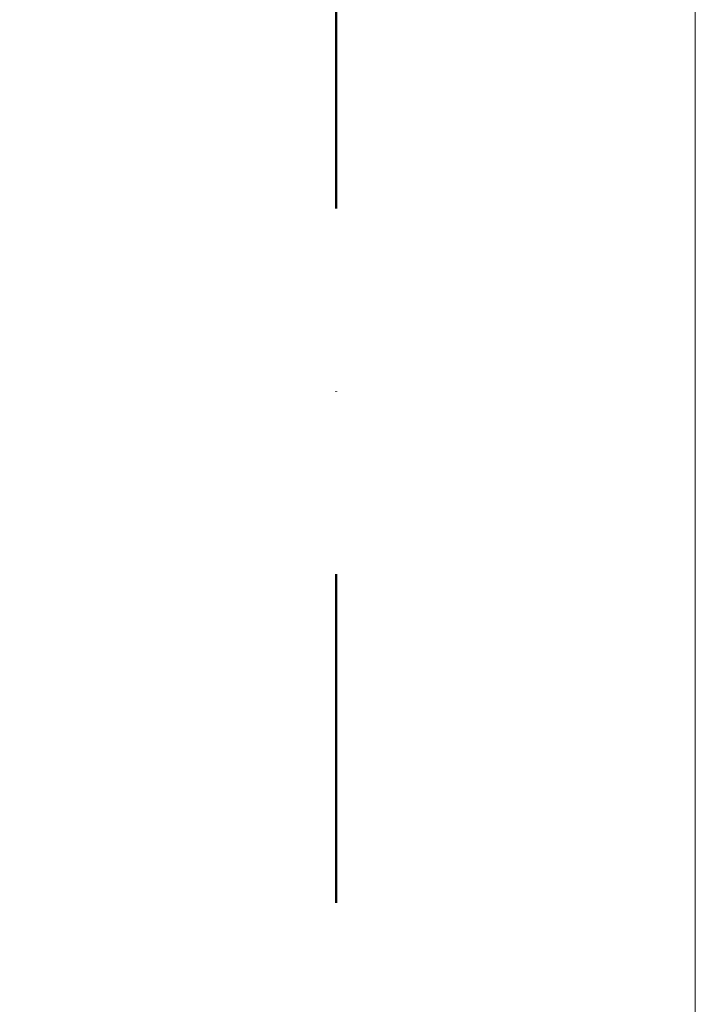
# Model space of a CAD drawing. Header units: millimetres. Extents: x -40968 to 13979, y -19284 to 4746.
# Tile 209 of 256: x -2753 to -2101, y -8038 to -7087. Entities that reach past the tile are written whole.
import ezdxf

# ---------------------------------------------------------------- set-up
doc = ezdxf.new("R2010")
doc.units = ezdxf.units.MM
doc.header["$MEASUREMENT"] = 0
doc.linetypes.add('Punto & Rayas', pattern=[670.277762, 317.5, -176.388889, 0, -176.388874])
doc.layers.add('01_2D_Ambit_Pluma_Nº__242', color=7, linetype='Continuous', lineweight=50, true_color=0xfb0013)
doc.layers.add('12_FAÇ_Façana', color=7, linetype='Continuous')
doc.layers.add('12_FAÇ_Façana_Pluma_Nº__7', color=7, linetype='Continuous', lineweight=5)

# ---------------------------------------------------------------- blocks, each defined once
blk = doc.blocks.new('Muro_1_1', base_point=(-1681.11, -1193.98))
at = {"layer": '12_FAÇ_Façana_Pluma_Nº__7', "color": 7, "linetype": 'Continuous', "lineweight": 5, "flags": 128}
blk.add_lwpolyline([(-2101.11, -1638.98), (-2101.11, -10658.98)], dxfattribs=at)

msp = doc.modelspace()

# ---------------------------------------------------------------- linework, layer by layer
at = {"layer": '01_2D_Ambit_Pluma_Nº__242', "color": 1, "linetype": 'Punto & Rayas', "lineweight": 50, "true_color": 0xfb0013, "flags": 128}
msp.add_lwpolyline([(-28500.02, 1816.8), (-28500.02, 4745.93), (7879.57, 4745.93), (7879.57, -1396.87), (6474.15, -1396.87), (6474.15, -11392.72), (6916.3, -11392.72), (6916.3, -17756.6), (-3932.28, -17756.6), (-3932.28, -11834.88), (-2447.9, -11834.88), (-2447.9, -2249.59), (-23311.17, -2249.59), (-23311.17, 1816.8)], close=True, dxfattribs=at)

# ---------------------------------------------------------------- block references
at = {"layer": '12_FAÇ_Façana', "color": 7, "lineweight": 20}
msp.add_blockref('Muro_1_1', (-1681.11, -1193.98), dxfattribs=at)

doc.saveas('drawing.dxf')
